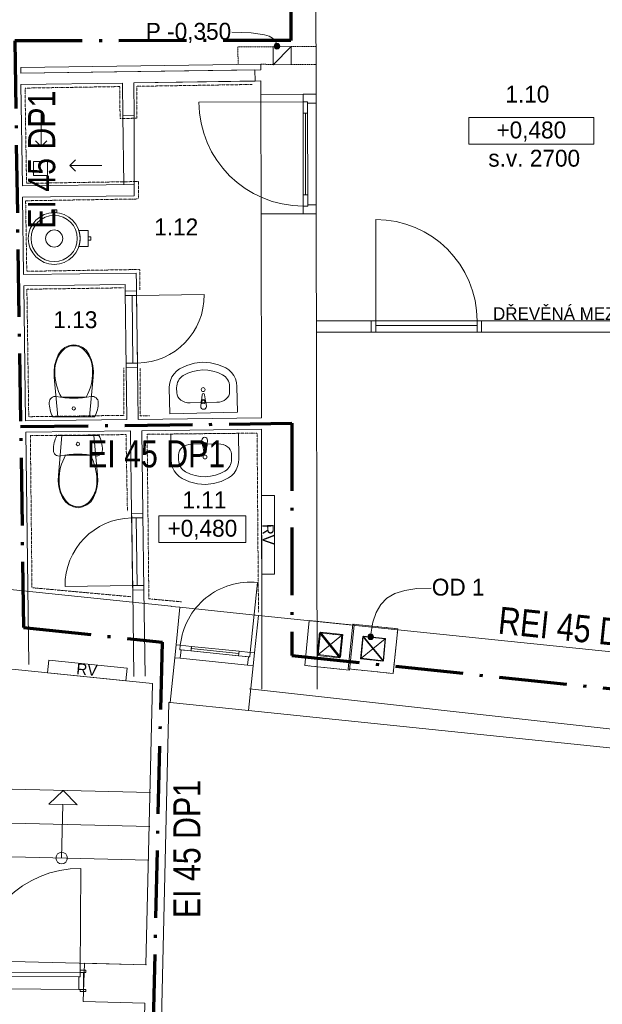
# Model space of a CAD drawing. Header units: millimetres. Extents: x -27888 to 5250, y -7344 to 20101.
# Tile 8 of 10: x -8483 to -3313, y 5105 to 13844. Entities that reach past the tile are written whole.
import ezdxf
from ezdxf.enums import TextEntityAlignment as Align

# ---------------------------------------------------------------- set-up
doc = ezdxf.new("R2010")
doc.units = ezdxf.units.MM
doc.header["$MEASUREMENT"] = 0
doc.set_wipeout_variables(frame=1)
for name, pattern in [('ACAD_ISO10W100', [18.5, 12, -3, 0.5, -3]), ('Tečkovaná L', [5.15, 0.3, -4.85]), ('Wipeout_Contour', [1000, 0, -1000]), ('Čerchovaná S', [3.5, 1.5, -0.85, 0.3, -0.85]), ('Čárkovaná S', [2.5, 1.5, -1])]:
    doc.linetypes.add(name, pattern=pattern)
for name, color, linetype, lineweight in [('5._1.NP (3)_2_0', 252, 'Continuous', 0), ('5._1.NP (3)_2_2D prvky - obecné', 252, 'Continuous', 0), ('5._1.NP (3)_2_Anotace - SP', 252, 'Continuous', 0), ('5._1.NP (3)_2_Konstrukce - nenosné', 252, 'Continuous', 0), ('5._1.NP (3)_2_Konstrukce - nosné', 252, 'Continuous', 0), ('5._1.NP (3)_2_Kresby a obrázky', 252, 'Continuous', 0), ('5._1.NP (3)_2_Nové_Interiér - nábytek', 252, 'Continuous', 0), ('5._1.NP (3)_2_Nové_Konstrukce - nosné', 252, 'Continuous', 0), ('5._1.NP (3)_2_Nové_Kresby a obrázky', 252, 'Continuous', 0), ('5._1.NP (3)_2_Otvory – Dveře', 252, 'Continuous', 0), ('5._1.NP (3)_2_Situace - terén', 252, 'Continuous', 0), ('5._1.NP (3)_2_Zóny', 252, 'Continuous', 0), ('Pož_text', 1, 'Continuous', 35), ('Pož_úseky', 5, 'ACAD_ISO10W100', 70)]:
    doc.layers.add(name, color=color, linetype=linetype, lineweight=lineweight)
doc.styles.add('GENEROVANÝ_STYL_2', font='txt')
doc.styles.add('PBŘ popis', font='arial.ttf', dxfattribs={"width": 0.8})

msp = doc.modelspace()

# ---------------------------------------------------------------- hatches: boundary and pattern name
at = {"layer": '5._1.NP (3)_2_Anotace - SP', "linetype": 'Continuous'}
for points in [[(-6224.6, 13607.9), (-6222.7, 13598.4), (-6217.3, 13590.3), (-6209.2, 13584.8), (-6199.6, 13582.9), (-6190, 13584.8), (-6181.9, 13590.3), (-6176.5, 13598.4), (-6174.6, 13607.9), (-6176.5, 13617.5), (-6181.9, 13625.6), (-6190, 13631), (-6199.6, 13632.9), (-6209.2, 13631), (-6217.3, 13625.6), (-6222.7, 13617.5)], [(-5393.8, 8366.4), (-5391.9, 8356.8), (-5386.5, 8348.7), (-5378.4, 8343.3), (-5368.8, 8341.4), (-5359.3, 8343.3), (-5351.1, 8348.7), (-5345.7, 8356.8), (-5343.8, 8366.4), (-5345.7, 8376), (-5351.1, 8384.1), (-5359.3, 8389.5), (-5368.8, 8391.4), (-5378.4, 8389.5), (-5386.5, 8384.1), (-5391.9, 8376)]]:
    msp.add_hatch(color=256, dxfattribs=at).paths.add_polyline_path(points)

# ---------------------------------------------------------------- linework, layer by layer
at = {"layer": '5._1.NP (3)_2_2D prvky - obecné', "linetype": 'Continuous'}
for p, q in [((-6443.4, 7904.2), (-1041.7, 7302.2)), ((-7320.9, 6983.9), (-8870.2, 7022)), ((-7328.2, 6684), (-8877.6, 6722.1)), ((-7335.6, 6384.1), (-8884.9, 6422.2)), ((-7358.4, 5454.4), (-8907.8, 5492.5))]:
    msp.add_line(p, q, dxfattribs=at)
at = {"layer": '5._1.NP (3)_2_Anotace - SP', "linetype": 'Continuous'}
for p, q in [((-3388.9, 12975), (-4497.2, 12975)), ((-4497.2, 12975), (-4497.2, 12739.3)), ((-3388.9, 12739.3), (-3388.9, 12975)), ((-4497.2, 12739.3), (-3388.9, 12739.3)), ((-6474.6, 9440.4), (-7249, 9440.4)), ((-7249, 9440.4), (-7249, 9204.7)), ((-6474.6, 9204.7), (-6474.6, 9440.4)), ((-7249, 9204.7), (-6474.6, 9204.7))]:
    msp.add_line(p, q, dxfattribs=at)
at = {"layer": '5._1.NP (3)_2_Anotace - SP', "linetype": 'Continuous', "flags": 128}
for points in [[(-6204.3, 13632.5), (-6217.2, 13658.2), (-6238.7, 13679.6), (-6269.8, 13697), (-6311.3, 13710.6), (-6429.1, 13727.6), (-6599.1, 13732.8)], [(-5366.4, 8391.3), (-5349.1, 8496.5), (-5320.6, 8583.8), (-5279.3, 8654.6), (-5223.9, 8709.8), (-5152.9, 8750.7), (-5064.9, 8778.5), (-4958.3, 8794.3), (-4831.8, 8799.3)]]:
    msp.add_lwpolyline(points, dxfattribs=at)
at = {"layer": '5._1.NP (3)_2_Anotace - SP', "linetype": 'Continuous'}
for centre in [(-6199.6, 13607.9), (-5368.8, 8366.4)]:
    msp.add_circle(centre, 25, dxfattribs=at)
at = {"layer": '5._1.NP (3)_2_Konstrukce - nenosné', "linetype": 'Continuous'}
for p, q in [((-8292, 13004.2), (-8292, 12719.2)), ((-8292, 12719.2), (-8342, 12769.2)), ((-8292, 12719.2), (-8242, 12769.2)), ((-8235.8, 12586.2), (-8359.8, 12586.2)), ((-8359.8, 12586.2), (-8359.8, 12462.2)), ((-8235.8, 12462.2), (-8235.8, 12586.2)), ((-8037.8, 12549.7), (-7987.8, 12599.7)), ((-7752.8, 12549.7), (-8037.8, 12549.7)), ((-8037.8, 12549.7), (-7987.8, 12499.7)), ((-8359.8, 12462.2), (-8235.8, 12462.2))]:
    msp.add_line(p, q, dxfattribs=at)
at = {"layer": '5._1.NP (3)_2_Konstrukce - nosné', "linetype": 'Continuous'}
for p, q in [((-5968, 13181.7), (-6343, 13181)), ((-5853, 13181.9), (-5968, 13181.7)), ((-5966, 12121.7), (-6341, 12121)), ((-5851, 12121.9), (-5966, 12121.7)), ((-7546.2, 11434.5), (-7446.2, 11435.9)), ((-5363.5, 11070.3), (-5363.5, 11170.3)), ((-4383.5, 11070.3), (-4383.5, 11170.3)), ((-7536.9, 10754.6), (-7436.9, 10755.9)), ((-7389.3, 9462.8), (-7489.3, 9461.4)), ((-7380.1, 8782.8), (-7480.1, 8781.5)), ((-7095.2, 8295.9), (-7060.8, 8629.2)), ((-6398.9, 8224.1), (-6364.5, 8557.3)), ((-5823.5, 8400.9), (-5645.1, 8181.4)), ((-5844, 8202), (-5624.5, 8380.4)), ((-5457.7, 8171.2), (-5238.3, 8349.6)), ((-5437.2, 8370.1), (-5258.8, 8150.7)), ((-7107, 8181.5), (-7095.2, 8295.9)), ((-6410.7, 8109.7), (-6398.9, 8224.1)), ((-7148.1, 7783.6), (-7107, 8181.5)), ((-6451.8, 7711.8), (-6410.7, 8109.7)), ((-7917.7, 5237.8), (-7917.1, 5387.8)), ((-7917.1, 5387.8), (-7895.1, 5387.7)), ((-7917.7, 5237.8), (-7895.7, 5237.7))]:
    msp.add_line(p, q, dxfattribs=at)
at = {"layer": '5._1.NP (3)_2_Konstrukce - nosné', "linetype": 'Tečkovaná L'}
for p, q in [((-5823.5, 8400.9), (-5645.1, 8181.4)), ((-5844, 8202), (-5624.5, 8380.4)), ((-5457.7, 8171.2), (-5238.3, 8349.6)), ((-5437.2, 8370.1), (-5258.8, 8150.7))]:
    msp.add_line(p, q, dxfattribs=at)
at = {"layer": '5._1.NP (3)_2_Konstrukce - nosné', "linetype": 'Continuous', "flags": 128}
for points in [[(-5853, 13181.9), (-5856.4, 14980.1)], [(-8473.3, 13418), (-6343.5, 13449.9)], [(-8472.6, 13368), (-8473.3, 13418)], [(-6343.4, 13399.9), (-8472.6, 13368)], [(-6394.9, 13399.1), (-8472.6, 13368)], [(-6393.4, 13299.2), (-6394.9, 13399.1)], [(-6343.5, 13449.9), (-6343.4, 13399.9)], [(-7471.3, 13283), (-6343.2, 13299.9)], [(-7471.3, 13283), (-6393.4, 13299.2)], [(-7467.4, 12992.2), (-7471.3, 13283)], [(-6343.2, 13299.9), (-6343, 13181)], [(-8471.2, 13268), (-7571.3, 13281.5)], [(-8471.2, 13268), (-7571.3, 13281.5)], [(-8459, 12368), (-8471.2, 13268)], [(-7571.3, 13281.5), (-7567.4, 12990.9)], [(-7567.4, 12990.9), (-7467.4, 12992.2)], [(-7467.4, 12381.5), (-8459, 12368)], [(-7466, 12281.6), (-7467.4, 12381.5)], [(-8457.6, 12268.1), (-7466, 12281.6)], [(-8448.3, 11581.9), (-8457.6, 12268.1)], [(-6341, 12121), (-6337.5, 10310.6)], [(-5842.9, 7901.6), (-5851, 12121.9)], [(-7448.4, 11595.5), (-8448.3, 11581.9)], [(-7447, 11495.5), (-7448.4, 11595.5)], [(-8446.9, 11481.9), (-7547, 11494.2)], [(-8430.6, 10282.1), (-8446.9, 11481.9)], [(-7547, 11494.2), (-7546.2, 11434.5)], [(-7446.2, 11435.9), (-7447, 11495.5)], [(-5363.5, 11170.3), (-5848.2, 11170.3)], [(-821.8, 11170.3), (-4383.5, 11170.3)], [(-5848.2, 11070.3), (-5363.5, 11070.3)], [(-4383.5, 11070.3), (-821.8, 11070.3)], [(-7536.9, 10754.6), (-7530.7, 10294.4)], [(-7430.7, 10295.7), (-7436.9, 10755.9)], [(-7530.7, 10294.4), (-8430.6, 10282.1)], [(-6337.5, 10310.6), (-7430.7, 10295.7)], [(-8429.2, 10182.1), (-7499.3, 10194.8)], [(-8401.2, 8121.1), (-8429.2, 10182.1)], [(-7499.3, 10194.8), (-7489.3, 9461.4)], [(-7399.3, 10196.2), (-6337.3, 10210.6)], [(-7389.3, 9462.8), (-7399.3, 10196.2)], [(-6337.3, 10210.6), (-6332.9, 7900.7)], [(-7138.8, 8638.1), (-8712.5, 8800.9)], [(-7480.1, 8781.5), (-7469.6, 8015.5)], [(-7369.6, 8016.9), (-7380.1, 8782.8)], [(-7138.8, 8637.2), (-7138.8, 8638.1)], [(-7060.8, 8629.2), (-7138.8, 8637.2)], [(-2311.7, 8139), (-6364.5, 8557.3)], [(-8784.6, 8104.6), (-7304.9, 7951.5)], [(-7304.9, 7951.5), (-7363.4, 5454.5)], [(-7257.7, 3562), (-7158.8, 7784.8)], [(-7158.8, 7784.8), (-7148.1, 7783.6)], [(-6451.8, 7711.8), (-1191.7, 7168.9)], [(-7908.2, 5470.2), (-7918, 5130.3)], [(-7363.4, 5454.5), (-7908.2, 5470.2)], [(-7910.2, 5387.8), (-7917.1, 5387.8)], [(-7917.7, 5237.8), (-7910.9, 5237.8)], [(-7918, 5130.3), (-7371.3, 5114.6)], [(-7371.3, 5114.6), (-7407.6, 3565.5)]]:
    msp.add_lwpolyline(points, dxfattribs=at)
for points in [[(-5953.8, 8112.8), (-5555.9, 8071.7), (-5514.8, 8469.6), (-5912.7, 8510.7)], [(-5567.5, 8082), (-5169.6, 8040.9), (-5128.5, 8438.8), (-5526.4, 8479.9)], [(-5844, 8202), (-5823.5, 8400.9), (-5624.5, 8380.4), (-5645.1, 8181.4)], [(-5457.7, 8171.2), (-5437.2, 8370.1), (-5238.3, 8349.6), (-5258.8, 8150.7)]]:
    msp.add_lwpolyline(points, close=True, dxfattribs=at)
at = {"layer": '5._1.NP (3)_2_Konstrukce - nosné', "linetype": 'Tečkovaná L', "flags": 128}
for points in [[(-5953.8, 8112.8), (-5555.9, 8071.7), (-5514.8, 8469.6), (-5912.7, 8510.7)], [(-5567.5, 8082), (-5169.6, 8040.9), (-5128.5, 8438.8), (-5526.4, 8479.9)], [(-5844, 8202), (-5823.5, 8400.9), (-5624.5, 8380.4), (-5645.1, 8181.4)], [(-5457.7, 8171.2), (-5437.2, 8370.1), (-5238.3, 8349.6), (-5258.8, 8150.7)]]:
    msp.add_lwpolyline(points, close=True, dxfattribs=at)
at = {"layer": '5._1.NP (3)_2_Kresby a obrázky', "linetype": 'Čárkovaná S'}
for p, q in [((-6232.9, 13603.8), (-6546.9, 13603.8)), ((-6546.9, 13603.8), (-6544.5, 13446.9)), ((-6072.4, 13606.2), (-5852.7, 13605)), ((-6232.5, 13444.5), (-6343.5, 13449.9)), ((-6073.2, 13445.7), (-5853.5, 13444.5))]:
    msp.add_line(p, q, dxfattribs=at)
at = {"layer": '5._1.NP (3)_2_Kresby a obrázky', "linetype": 'Continuous'}
for p, q in [((-7567.4, 12990.9), (-7559.1, 12380.3)), ((-7467.4, 12992.2), (-7467.4, 12381.5)), ((-8095.5, 7003), (-8223.6, 6881.1)), ((-8095.5, 7003), (-7973.6, 6874.9)), ((-7973.6, 6874.9), (-8223.6, 6881.1)), ((-8110.3, 6403.2), (-8098.6, 6878))]:
    msp.add_line(p, q, dxfattribs=at)
msp.add_circle((-8110.3, 6403.2), 51, dxfattribs=at)
at = {"layer": '5._1.NP (3)_2_Nové_Interiér - nábytek', "linetype": 'Continuous'}
for p, q in [((-7088.9, 10531.7), (-7089.9, 10577.5)), ((-6619.5, 10541.5), (-6620.4, 10587.3)), ((-8112, 10492.3), (-8003.1, 10492.3)), ((-8003.1, 10492.3), (-7894.1, 10492.3)), ((-6971.1, 10443.2), (-6733.5, 10448.2)), ((-6865.7, 10435.3), (-6866, 10450.2)), ((-6838.5, 10435.9), (-6865.7, 10435.3)), ((-6838.8, 10450.7), (-6838.5, 10435.9)), ((-6721.3, 10078.9), (-6958.9, 10075.3)), ((-6853.8, 10087), (-6826.6, 10087.4)), ((-6853.6, 10072.1), (-6853.8, 10087)), ((-6826.6, 10087.4), (-6826.4, 10072.5)), ((-8075.1, 9979.4), (-7966.2, 9979.7)), ((-7966.2, 9979.7), (-7857.3, 9979.9)), ((-7073.4, 9982.5), (-7072.7, 9936.7)), ((-6603.9, 9989.8), (-6603.2, 9944))]:
    msp.add_line(p, q, dxfattribs=at)
at = {"layer": '5._1.NP (3)_2_Nové_Interiér - nábytek', "linetype": 'Continuous', "flags": 128}
for points in [[(-7833.6, 10772.7), (-7846, 10822.4), (-7865.1, 10869.3), (-7890.7, 10906.5), (-7923.7, 10935.1), (-7962, 10953), (-8003.1, 10959.2), (-8044.1, 10953), (-8082.4, 10935.1), (-8115.5, 10906.5), (-8141.1, 10869.3), (-8160.1, 10822.4), (-8172.5, 10772.7), (-8178, 10721.3), (-8176.4, 10669.6), (-8144, 10319.2), (-7862.1, 10319.2), (-7829.7, 10669.6), (-7828.2, 10721.3)], [(-6550.4, 10359.7), (-6555.2, 10588.7), (-6558.8, 10622.3), (-6568.1, 10654.8), (-6582.7, 10685), (-6602.3, 10712), (-6626.1, 10735), (-6653.5, 10753.2), (-6719.3, 10781.7), (-6788.7, 10798.6), (-6859.8, 10803.3), (-6930.6, 10795.6), (-6999.2, 10775.9), (-7063.8, 10744.6), (-7090.3, 10725.3), (-7113.2, 10701.3), (-7131.6, 10673.5), (-7145, 10642.7), (-7152.9, 10609.9), (-7155.1, 10576.1), (-7150.3, 10347.1)], [(-7816.3, 10319.2), (-7809.2, 10334.3), (-7803, 10349.8), (-7797.7, 10365.6), (-7793.4, 10381.7), (-7790, 10398), (-7787.5, 10414.5), (-7786.1, 10431.1), (-7785.6, 10447.7), (-7786.8, 10459.2), (-7790.6, 10470.2), (-7796.7, 10480.1), (-7804.9, 10488.4), (-7814.6, 10494.7), (-7825.5, 10498.7), (-7837, 10500.2), (-7848.6, 10499.2), (-7886.8, 10492.4), (-7925.4, 10487.5), (-7964.2, 10484.6), (-8003.1, 10483.7), (-8041.9, 10484.6), (-8080.7, 10487.5), (-8119.3, 10492.4), (-8157.6, 10499.2), (-8169.1, 10500.2), (-8180.6, 10498.7), (-8191.5, 10494.7), (-8201.3, 10488.4), (-8209.4, 10480.1), (-8215.5, 10470.2), (-8219.3, 10459.2), (-8220.6, 10447.7), (-8220.1, 10431.1), (-8218.6, 10414.5), (-8216.2, 10398), (-8212.8, 10381.7), (-8208.4, 10365.6), (-8203.1, 10349.8), (-8196.9, 10334.3), (-8189.8, 10319.2)], [(-7779.8, 10153.2), (-7772.7, 10138.1), (-7766.5, 10122.7), (-7761.1, 10106.9), (-7756.7, 10090.8), (-7753.3, 10074.5), (-7750.8, 10058), (-7749.3, 10041.4), (-7748.8, 10024.8), (-7750.1, 10013.2), (-7753.8, 10002.3), (-7759.9, 9992.4), (-7768, 9984.1), (-7777.7, 9977.7), (-7788.6, 9973.7), (-7800.1, 9972.1), (-7811.7, 9973.1), (-7850, 9979.8), (-7888.6, 9984.6), (-7927.3, 9987.4), (-7966.2, 9988.3), (-8005.1, 9987.2), (-8043.8, 9984.2), (-8082.4, 9979.3), (-8120.7, 9972.4), (-8132.2, 9971.3), (-8143.7, 9972.8), (-8154.6, 9976.8), (-8164.4, 9983.1), (-8172.5, 9991.4), (-8178.7, 10001.2), (-8182.5, 10012.2), (-8183.8, 10023.7), (-8183.3, 10040.4), (-8181.9, 10057), (-8179.5, 10073.5), (-8176.2, 10089.8), (-8171.9, 10105.9), (-8166.6, 10121.7), (-8160.4, 10137.2), (-8153.4, 10152.3)], [(-7796.1, 9699.7), (-7808.4, 9649.9), (-7827.3, 9602.9), (-7852.8, 9565.7), (-7885.8, 9537.1), (-7924, 9519), (-7965.1, 9512.7), (-8006.1, 9518.9), (-8044.5, 9536.7), (-8077.6, 9565.2), (-8103.3, 9602.3), (-8122.4, 9649.2), (-8134.9, 9698.9), (-8140.6, 9750.2), (-8139.1, 9801.9), (-8107.6, 10152.4), (-7825.6, 10153.1), (-7792.4, 9802.8), (-7790.7, 9751.1)], [(-7141.5, 10164.8), (-7137.9, 9935.7), (-7134.5, 9902), (-7125.4, 9869.5), (-7110.9, 9839.2), (-7091.5, 9812.1), (-7067.8, 9789), (-7040.5, 9770.7), (-6974.9, 9741.8), (-6905.6, 9724.5), (-6834.6, 9719.5), (-6763.7, 9726.7), (-6695, 9746.1), (-6630.2, 9777), (-6603.6, 9796.2), (-6580.6, 9820), (-6562, 9847.7), (-6548.5, 9878.4), (-6540.4, 9911.2), (-6538, 9945), (-6541.5, 10174)]]:
    msp.add_lwpolyline(points, close=True, dxfattribs=at)
for points in [[(-6826.5, 10411.2), (-6831.4, 10453.1, 0.12102), (-6834.9, 10462.5), (-6842.6, 10515.3, 0.882566), (-6864.8, 10514.8), (-6870.3, 10461.8, 0.12102), (-6873.4, 10452.2), (-6876.5, 10410.1, 1)], [(-6865.6, 10111.7), (-6861, 10069.8, 0.12102), (-6857.5, 10060.4), (-6850.1, 10007.5, 0.882566), (-6827.9, 10007.9), (-6822.1, 10060.9, 0.12102), (-6819, 10070.5), (-6815.6, 10112.5, 1)]]:
    msp.add_lwpolyline(points, format="xyb", close=True, dxfattribs=at)
at = {"layer": '5._1.NP (3)_2_Nové_Interiér - nábytek', "linetype": 'Continuous'}
for centre in [(-6854.7, 10560.5), (-6838.3, 9962.3)]:
    msp.add_circle(centre, 17.5, dxfattribs=at)
for centre, radius, start, end in [((-6852.4, 10450.7), 21.1, 33.97194, 148.42989), ((-6852.4, 10450.4), 13.6, 1.20092, 181.20092), ((-6840, 10072), 21.1, 213.65405, 328.112), ((-6840, 10072.3), 13.6, 180.88302, 0.88302)]:
    msp.add_arc(centre, radius, start, end, dxfattribs=at)
for centre, major_axis, ratio, start_param, end_param in [((-7913.6, 10731.5), (0, 257.1), 0.999377, 0.725935, 1.626524), ((-8002.3, 10812), (0, 138.6), 0.999377, 0.005861, 0.632505), ((-8003.9, 10812), (0, 138.6), 0.999377, 5.650681, 6.277325), ((-8092.5, 10731.5), (0, 257.1), 0.999377, 4.656658, 5.557246), ((-6850.3, 10353.4), (-8, 381.7), 0.956522, 5.78621, 6.78016), ((-7745, 10707.2), (0, 425.5), 0.999377, 1.547178, 2.100199), ((-8261.2, 10707.2), (0, 425.5), 0.999377, 4.182984, 4.736005), ((-6974, 10579.9), (-2.5, 121.2), 0.956522, 0.496975, 1.570796), ((-6736.3, 10584.9), (-2.5, 121.2), 0.956522, 4.712389, 5.78621), ((-6972.9, 10534.1), (116, 2.4), 0.783646, 3.141593, 4.712389), ((-6735.5, 10539.1), (116, 2.4), 0.783646, 4.712389, 6.283185), ((-6957.3, 9984.3), (116.1, 1.8), 0.783646, 1.570796, 3.141593), ((-6720, 9988), (116.1, 1.8), 0.783646, 0, 1.570796), ((-7707.6, 9765.4), (-1, 425.5), 0.999377, 1.041394, 1.594414), ((-8223.8, 9764.2), (-1, 425.5), 0.999377, 4.688773, 5.241794), ((-6956.8, 9938.5), (-1.9, 121.2), 0.956522, 1.570796, 2.644618), ((-6719.1, 9942.2), (-1.9, 121.2), 0.956522, 3.638567, 4.712389), ((-6841.5, 10169.4), (-5.9, 381.8), 0.956522, 2.644618, 3.638567), ((-7876.2, 9740.6), (-0.6, 257.1), 0.999377, 1.515069, 2.415657), ((-8055.1, 9740.2), (-0.6, 257.1), 0.999377, 3.867532, 4.76812), ((-7964.6, 9660), (-0.3, 138.6), 0.999377, 2.509088, 3.135732), ((-7966.2, 9660), (-0.3, 138.6), 0.999377, 3.147453, 3.774097)]:
    msp.add_ellipse(centre, major_axis=major_axis, ratio=ratio, start_param=start_param, end_param=end_param, dxfattribs=at)
for centre in [(-8003.1, 10394.2), (-7966.4, 10077.8)]:
    msp.add_ellipse(centre, major_axis=(15, 0), ratio=0.999724, dxfattribs=at)
at = {"layer": '5._1.NP (3)_2_Nové_Konstrukce - nosné', "linetype": 'Continuous'}
for p, q in [((-8154.3, 12156.8), (-8198.3, 12156.8)), ((-8198.3, 12156.8), (-8198.3, 12131.8)), ((-8154.3, 12156.8), (-8198.3, 12156.8)), ((-8198.3, 12156.8), (-8198.3, 12131.8)), ((-8154.3, 12131.8), (-8154.3, 12156.8)), ((-8154.3, 12131.8), (-8154.3, 12156.8)), ((-8198.3, 12130.8), (-8198.3, 12131.8)), ((-8198.3, 12130.8), (-8198.3, 12131.8)), ((-8154.3, 12130.8), (-8154.3, 12131.8)), ((-8154.3, 12130.8), (-8154.3, 12131.8))]:
    msp.add_line(p, q, dxfattribs=at)
at = {"layer": '5._1.NP (3)_2_Nové_Konstrukce - nosné', "linetype": 'Continuous', "flags": 128}
for points in [[(-8406.3, 11901.8, 1), (-7946.3, 11901.8, 1)], [(-8176.3, 11977.8, 1), (-8176.3, 11825.8, 1)], [(-7957.2, 11831.8, 0.155871), (-7957.2, 11971.8), (-7876.3, 11971.8), (-7876.3, 11831.8)]]:
    msp.add_lwpolyline(points, format="xyb", close=True, dxfattribs=at)
msp.add_lwpolyline([(-7876.3, 11916.8), (-7876.3, 11886.8), (-7851.3, 11886.8), (-7851.3, 11916.8)], close=True, dxfattribs=at)
at = {"layer": '5._1.NP (3)_2_Nové_Konstrukce - nosné', "linetype": 'Continuous'}
msp.add_circle((-8176.3, 11901.8), 205, dxfattribs=at)
for start, end in [(90, 95.48886), (90, 95.48886), (84.51114, 90), (84.51114, 90)]:
    msp.add_arc((-8176.3, 11901.8), 230, start, end, dxfattribs=at)
at = {"layer": '5._1.NP (3)_2_Nové_Kresby a obrázky', "linetype": 'Čerchovaná S', "flags": 128}
for points in [[(-6421.3, 13268.8), (-7443.4, 13252.4), (-7442.2, 12969), (-7591.9, 12966.6), (-7594.8, 13250), (-8435.5, 13236.5), (-8421.9, 12391.4), (-7429.8, 12407.3), (-7427.3, 12252.7), (-8430, 12236.7), (-8419.9, 11610.6), (-7417.3, 11626.7), (-7417.3, 11445.2)], [(-7562, 11463.9), (-8418.7, 11451.5), (-8402.3, 10320), (-7559, 10332.2), (-7559, 10754.2)], [(-7413, 10750), (-7413, 10328.4), (-7326.6, 10328.4)], [(-7499.9, 8722.9), (-8373.6, 8802.5), (-8387.9, 10152.5), (-7539.3, 10161.4), (-7526.7, 9482.3)], [(-7047, 8677.6), (-7336.5, 8704), (-7352, 10164.2), (-6376.4, 10174.6), (-6363.8, 8586.8)]]:
    msp.add_lwpolyline(points, dxfattribs=at)
at = {"layer": '5._1.NP (3)_2_Otvory – Dveře', "linetype": 'Continuous'}
for p, q in [((-5967.9, 13113.7), (-6891.9, 13112)), ((-5968, 13181.7), (-6343, 13181)), ((-6341, 12121), (-6343, 13181)), ((-5853, 13181.9), (-5968, 13181.7)), ((-5853, 13181.9), (-5968, 13181.7)), ((-5853, 13181.9), (-5968, 13181.7)), ((-5968, 13181.7), (-5967.9, 13113.7)), ((-5967.9, 13113.7), (-5927.9, 13113.8)), ((-5967.9, 13113.7), (-5927.9, 13113.8)), ((-5967.7, 13013.7), (-5967.9, 13113.7)), ((-5927.9, 13113.8), (-5927.8, 13101.8)), ((-5927.9, 13113.8), (-5927.7, 13013.8)), ((-5851, 12121.9), (-5853, 13181.9)), ((-5852.8, 13101.9), (-5853, 13181.9)), ((-5927.8, 13101.8), (-5852.8, 13101.9)), ((-5927.8, 13101.8), (-5926.1, 12201.8)), ((-5851.1, 12201.9), (-5852.8, 13101.9)), ((-5927.7, 13013.8), (-5967.7, 13013.7)), ((-5946.3, 12289.8), (-5947.7, 13013.8)), ((-5966.3, 12289.7), (-5926.3, 12289.8)), ((-5966.1, 12189.7), (-5966.3, 12289.7)), ((-5926.3, 12289.8), (-5926.1, 12189.8)), ((-5926.1, 12189.8), (-5966.1, 12189.7)), ((-5926.1, 12189.8), (-5966.1, 12189.7)), ((-5966.1, 12189.7), (-5966, 12121.7)), ((-5851.1, 12201.9), (-5926.1, 12201.8)), ((-5926.1, 12201.8), (-5926.1, 12189.8)), ((-5851, 12121.9), (-5851.1, 12201.9)), ((-5966, 12121.7), (-6341, 12121)), ((-5966, 12121.7), (-5851, 12121.9)), ((-5851, 12121.9), (-5966, 12121.7)), ((-5851, 12121.9), (-5966, 12121.7)), ((-5323.5, 11170.3), (-5323.5, 12070.3)), ((-7546.2, 11434.5), (-7446.2, 11435.9)), ((-7546.2, 11434.5), (-7446.2, 11435.9)), ((-7546.2, 11434.5), (-7446.2, 11435.9)), ((-7536.9, 10754.6), (-7546.2, 11434.5)), ((-7545.6, 11394.5), (-7546.2, 11434.5)), ((-7445.6, 11395.9), (-7545.6, 11394.5)), ((-7445.6, 11395.9), (-7485.6, 11395.3)), ((-7485.6, 11395.3), (-7477.5, 10795.4)), ((-7436.9, 10755.9), (-7446.2, 11435.9)), ((-7446.2, 11435.9), (-7445.6, 11395.9)), ((-7445.6, 11395.9), (-6845.7, 11404)), ((-7437.5, 10795.9), (-7445.6, 11395.9)), ((-4383.5, 11170.3), (-5363.5, 11170.3)), ((-5363.5, 11070.3), (-5363.5, 11170.3)), ((-5363.5, 11170.3), (-5323.5, 11170.3)), ((-5363.5, 11070.3), (-5363.5, 11170.3)), ((-5363.5, 11070.3), (-5363.5, 11170.3)), ((-5323.5, 11170.3), (-5323.5, 11070.3)), ((-4423.5, 11170.3), (-5323.5, 11170.3)), ((-5323.5, 11170.3), (-5323.5, 11130.3)), ((-5323.5, 11130.3), (-4423.5, 11130.3)), ((-4423.5, 11070.3), (-4423.5, 11170.3)), ((-4423.5, 11170.3), (-4383.5, 11170.3)), ((-4423.5, 11130.3), (-4423.5, 11170.3)), ((-4383.5, 11170.3), (-4383.5, 11070.3)), ((-4383.5, 11070.3), (-4383.5, 11170.3)), ((-4383.5, 11070.3), (-4383.5, 11170.3)), ((-4383.5, 11070.3), (-5363.5, 11070.3)), ((-5323.5, 11070.3), (-5363.5, 11070.3)), ((-4383.5, 11070.3), (-4423.5, 11070.3)), ((-7537.5, 10794.6), (-7437.5, 10795.9)), ((-7536.9, 10754.6), (-7537.5, 10794.6)), ((-7436.9, 10755.9), (-7536.9, 10754.6)), ((-7536.9, 10754.6), (-7436.9, 10755.9)), ((-7536.9, 10754.6), (-7436.9, 10755.9)), ((-7477.5, 10795.4), (-7437.5, 10795.9)), ((-7437.5, 10795.9), (-7436.9, 10755.9)), ((-7489.3, 9461.4), (-7389.3, 9462.8)), ((-7389.3, 9462.8), (-7489.3, 9461.4)), ((-7389.3, 9462.8), (-7489.3, 9461.4)), ((-7489.3, 9461.4), (-7480.1, 8781.5)), ((-7488.8, 9421.4), (-7489.3, 9461.4)), ((-7389.3, 9462.8), (-7380.1, 8782.8)), ((-7389.3, 9462.8), (-7388.8, 9422.8)), ((-7388.8, 9422.8), (-7488.8, 9421.4)), ((-7448.8, 9422), (-7488.8, 9421.4)), ((-7488.8, 9421.4), (-7480.6, 8821.5)), ((-7440.6, 8822), (-7448.8, 9422)), ((-6436.7, 8228), (-6372.6, 8848.7)), ((-7480.6, 8821.5), (-8080.5, 8813.3)), ((-7480.6, 8821.5), (-7380.6, 8822.8)), ((-7480.6, 8821.5), (-7440.6, 8822)), ((-7480.1, 8781.5), (-7480.6, 8821.5)), ((-7380.1, 8782.8), (-7480.1, 8781.5)), ((-7380.1, 8782.8), (-7480.1, 8781.5)), ((-7380.1, 8782.8), (-7480.1, 8781.5)), ((-7380.6, 8822.8), (-7380.1, 8782.8)), ((-7095.2, 8295.9), (-7060.8, 8629.2)), ((-7060.8, 8629.2), (-6364.5, 8557.3)), ((-6398.9, 8224.1), (-6364.5, 8557.3)), ((-7095.2, 8295.9), (-7107, 8181.5)), ((-7107, 8181.5), (-7095.2, 8295.9)), ((-7107, 8181.5), (-7095.2, 8295.9)), ((-7057.4, 8292), (-7095.2, 8295.9)), ((-7061.5, 8252.2), (-7057.4, 8292)), ((-7061.5, 8252.2), (-7057.4, 8292)), ((-7049.6, 8251), (-7061.5, 8252.2)), ((-6962, 8242), (-7061.5, 8252.2)), ((-7057.4, 8292), (-6957.9, 8281.8)), ((-7057.3, 8176.4), (-7049.6, 8251)), ((-6452.7, 8189.4), (-7049.6, 8251)), ((-6957.9, 8281.8), (-6962, 8242)), ((-6960, 8261.9), (-6538.2, 8218.3)), ((-6540.3, 8198.4), (-6536.2, 8238.2)), ((-6536.2, 8238.2), (-6436.7, 8228)), ((-6436.7, 8228), (-6440.8, 8188.2)), ((-6436.7, 8228), (-6440.8, 8188.2)), ((-6398.9, 8224.1), (-6436.7, 8228)), ((-6410.7, 8109.7), (-6398.9, 8224.1)), ((-6410.7, 8109.7), (-6398.9, 8224.1)), ((-6410.7, 8109.7), (-6398.9, 8224.1)), ((-7148.1, 7783.6), (-7107, 8181.5)), ((-7107, 8181.5), (-7057.3, 8176.4)), ((-7057.3, 8176.4), (-6460.4, 8114.8)), ((-6440.8, 8188.2), (-6540.3, 8198.4)), ((-6452.7, 8189.4), (-6460.4, 8114.8)), ((-6440.8, 8188.2), (-6452.7, 8189.4)), ((-6460.4, 8114.8), (-6410.7, 8109.7)), ((-6451.8, 7711.8), (-6410.7, 8109.7)), ((-7148.1, 7783.6), (-6451.8, 7711.8)), ((-7945.1, 5387.9), (-7941, 6311.9)), ((-8897, 5392.1), (-7917.1, 5387.8)), ((-7945.2, 5347.9), (-8869.2, 5352)), ((-8869, 5392), (-7945.1, 5387.9)), ((-7957.2, 5348), (-7957.7, 5238)), ((-7945.2, 5347.9), (-7957.2, 5348)), ((-7945.1, 5387.9), (-7945.2, 5347.9)), ((-7945.1, 5387.9), (-7945.2, 5347.9)), ((-7945, 5406.9), (-7945.1, 5387.9)), ((-7945.1, 5387.9), (-7895.1, 5387.7)), ((-7917.1, 5387.8), (-7945.1, 5387.9)), ((-7895, 5406.7), (-7945, 5406.9)), ((-7917.7, 5237.8), (-7917.1, 5387.8)), ((-7917.7, 5237.8), (-7917.1, 5387.8)), ((-7917.7, 5237.8), (-7917.1, 5387.8)), ((-7917.1, 5387.8), (-7895.1, 5387.7)), ((-7917.1, 5387.8), (-7895.1, 5387.7)), ((-7895.1, 5387.7), (-7895, 5406.7)), ((-8897.7, 5242.1), (-7917.7, 5237.8)), ((-7957.7, 5238), (-7917.7, 5237.8)), ((-7945.7, 5237.9), (-7945.8, 5218.9)), ((-7945.8, 5218.9), (-7895.8, 5218.7)), ((-7895.7, 5237.7), (-7945.7, 5237.9)), ((-7917.7, 5237.8), (-7895.7, 5237.7)), ((-7917.7, 5237.8), (-7895.7, 5237.7)), ((-7895.8, 5218.7), (-7895.7, 5237.7))]:
    msp.add_line(p, q, dxfattribs=at)
at = {"layer": '5._1.NP (3)_2_Otvory – Dveře', "linetype": 'Continuous', "flags": 128}
for points in [[(-5966.3, 12289.7), (-5967.7, 13013.7), (-5947.7, 13013.8), (-5946.3, 12289.8)], [(-5946.3, 12289.8), (-5947.7, 13013.8), (-5927.7, 13013.8), (-5926.3, 12289.8)], [(-6960, 8261.9), (-6538.2, 8218.3), (-6540.3, 8198.4), (-6962, 8242)], [(-6957.9, 8281.8), (-6536.2, 8238.2), (-6538.2, 8218.3), (-6960, 8261.9)]]:
    msp.add_lwpolyline(points, close=True, dxfattribs=at)
at = {"layer": '5._1.NP (3)_2_Otvory – Dveře', "linetype": 'Continuous'}
for centre, radius, start, end in [((-5967.9, 13113.7), 924, 180.10928, 270.10928), ((-5323.5, 11170.3), 900, 0, 90), ((-7445.6, 11395.9), 600, 270.77998, 0.77998), ((-7480.6, 8821.5), 600, 90.77998, 180.77998), ((-6436.7, 8228), 624, 84.10739, 174.10739), ((-7945.1, 5387.9), 924, 89.7489, 179.7489)]:
    msp.add_arc(centre, radius, start, end, dxfattribs=at)
at = {"layer": '5._1.NP (3)_2_Situace - terén', "linetype": 'Continuous', "flags": 128}
for points in [[(-6072.4, 13606.2), (-6232.9, 13603.8), (-6232.5, 13444.5)], [(-6072.4, 13606.2), (-6073.2, 13445.7), (-6232.5, 13444.5)], [(-6334.9, 8921.6), (-6221.5, 8921.8), (-6222.9, 9620.7), (-6336.2, 9620.5)], [(-5634.8, 8187.3), (-5833.6, 8209.6), (-5813.8, 8407)], [(-5634.8, 8187.3), (-5616.5, 8386.4), (-5813.8, 8407)], [(-5254.9, 8153.4), (-5453.7, 8175.7), (-5433.9, 8373.2)], [(-5254.9, 8153.4), (-5236.6, 8352.6), (-5433.9, 8373.2)], [(-7541.7, 7976), (-7530, 8088.7), (-8225.2, 8160.7), (-8236.9, 8048)]]:
    msp.add_lwpolyline(points, close=True, dxfattribs=at)
at = {"layer": 'Pož_úseky', "ltscale": 50}
for p, q in [((-6079.9, 15109.2), (-6077.2, 13659.8)), ((-6077.2, 13659.8), (-10754.1, 13651.2)), ((-8526.3, 13655.3), (-8448.3, 8448.5)), ((-8475, 10232), (-6067.7, 10261.4)), ((-6067.7, 10261.4), (-6067.7, 8200.7)), ((-8448.3, 8448.5), (-7219.7, 8320.6)), ((-7219.7, 8320.6), (-7397.2, 775.6)), ((-6067.7, 8200.7), (-538.7, 7625.2))]:
    msp.add_line(p, q, dxfattribs=at)

# ---------------------------------------------------------------- texts
at = {"layer": '5._1.NP (3)_2_Anotace - SP', "linetype": 'Continuous', "char_height": 150, "attachment_point": 5, "style": 'GENEROVANÝ_STYL_2'}
for s, insert in [('\\A1;P -0,350', (-6985.1, 13726.8)), ('\\A1;+0,480', (-3943, 12851.2)), ('\\A1;s.v. 2700', (-3917.1, 12613.2)), ('\\A1;+0,480', (-6861.8, 9316.5)), ('\\A1;OD 1', (-4591.8, 8806.6))]:
    msp.add_mtext(s, dxfattribs=dict(at, insert=insert))
at = {"layer": '5._1.NP (3)_2_Konstrukce - nosné', "linetype": 'Continuous', "char_height": 100, "attachment_point": 8, "style": 'GENEROVANÝ_STYL_2'}
for insert, rotation in [((-6327, 9274.8), 271.12767), ((-7891.2, 8025.6), 354.40111)]:
    msp.add_mtext('\\A1;RV', dxfattribs=dict(at, insert=insert, rotation=rotation))
at = {"layer": '5._1.NP (3)_2_Zóny', "linetype": 'Continuous', "char_height": 150, "attachment_point": 2, "style": 'GENEROVANÝ_STYL_2'}
for s, insert in [('\\A1;\\pt0;1.10', (-3977.7, 13258.3)), ('\\A1;\\pt0;1.12', (-7093.4, 12079.5)), ('\\A1;\\pt0;1.13', (-7988.7, 11256)), ('\\A1;\\pt0;1.11', (-6843.7, 9656.6))]:
    msp.add_mtext(s, dxfattribs=dict(at, insert=insert))
at = {"layer": 'Pož_text', "ltscale": 75, "style": 'PBŘ popis', "width": 0.8}
for s, rotation, p in [('EI 45 DP1', 90, (-8286.1, 12601.4)), ('REI 45 DP1', 354.10739, (-3526.3, 8441.2)), ('EI 45 DP1', 90, (-6997.2, 6483.3))]:
    msp.add_text(s, height=240.62, rotation=rotation, dxfattribs=at).set_placement(p, align=Align.MIDDLE)
msp.add_text('EI 45 DP1', height=240.62, dxfattribs=at).set_placement((-7271.6, 9988.6), align=Align.MIDDLE)

# ---------------------------------------------------------------- next in the draw order: wipeouts: each hides what was drawn before it
at = {"linetype": 'Wipeout_Contour', "ltscale": 46807.033981}
msp.add_wipeout([(-4282.4, 11178.9), (-1365.2, 11178.9), (-1365.2, 11355.7), (-4282.4, 11355.7)], dxfattribs=at).dxf.layer = '5._1.NP (3)_2_Konstrukce - nenosné'

# ---------------------------------------------------------------- next in the draw order: texts
at = {"layer": '5._1.NP (3)_2_0', "linetype": 'Continuous', "insert": (-4282.4, 11177.1), "char_height": 112.5, "attachment_point": 7, "style": 'GENEROVANÝ_STYL_2'}
msp.add_mtext('\\A1;DŘEVĚNÁ MEZISTĚNA S PŘEPÁŽKOU', dxfattribs=at)

doc.saveas('drawing.dxf')
